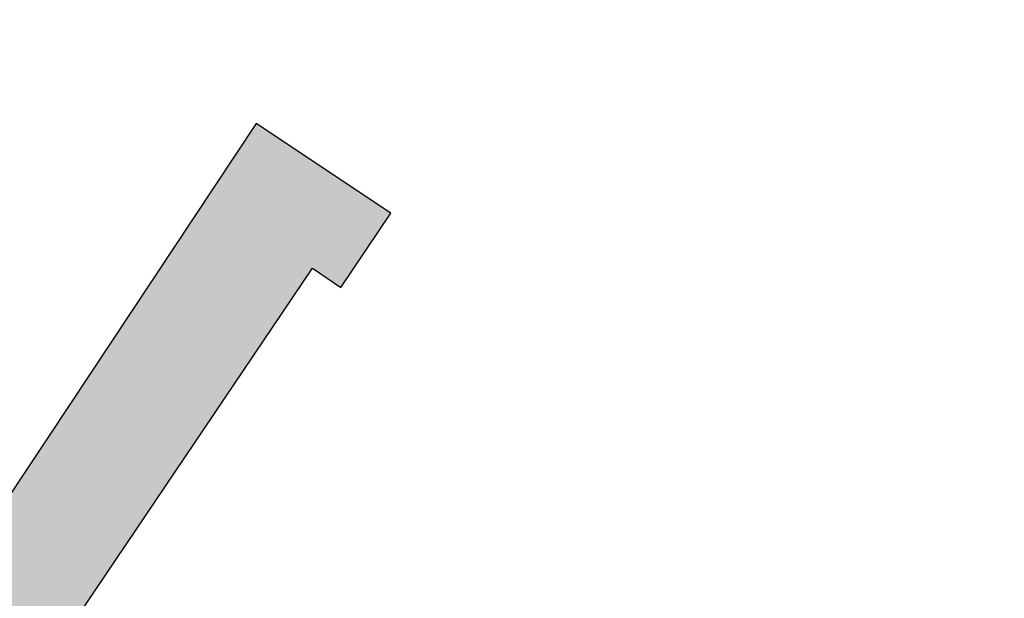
# Model space of a CAD drawing. Header units: feet. Extents: x 2262913 to 2469997, y 259999 to 435293.
# Tile 124 of 147: x 2465249 to 2465571, y 263712 to 263901. Entities that reach past the tile are written whole.
import ezdxf

# ---------------------------------------------------------------- set-up
doc = ezdxf.new("R2010")
doc.units = ezdxf.units.FT
doc.header["$MEASUREMENT"] = 0
doc.layers.add('0_View_Frame_Border', color=7, linetype='Continuous', plot=False)
doc.layers.add('BD_X_Building', color=231, linetype='Continuous')
picture_1 = doc.add_image_def('image1.tif', size_in_pixel=(5000, 5000))

msp = doc.modelspace()

# ---------------------------------------------------------------- hatches: boundary and pattern name
at = {"layer": 'BD_X_Building'}
h = msp.add_hatch(color=253, dxfattribs=at)
h.dxf.hatch_style = 1
h.paths.add_polyline_path([(2465344.92, 263819.65), (2465354.24, 263813.36), (2465370.59, 263837.62), (2465326.54, 263866.89), (2465210.92, 263692.84), (2465239.48, 263673.56), (2465244.21, 263670.54), (2465250.64, 263680.12), (2465264.2, 263700.42), (2465264.47, 263700.87), (2465264.7, 263700.69)])

# ---------------------------------------------------------------- linework, layer by layer
at = {"layer": 'BD_X_Building', "flags": 128}
msp.add_lwpolyline([(2465344.92, 263819.65), (2465354.24, 263813.36), (2465370.59, 263837.62), (2465326.54, 263866.89), (2465210.92, 263692.84), (2465239.48, 263673.56), (2465244.21, 263670.54), (2465250.64, 263680.12), (2465264.2, 263700.42), (2465264.47, 263700.87), (2465264.7, 263700.69), (2465344.92, 263819.65)], close=True, dxfattribs=at)

# ---------------------------------------------------------------- pictures from other files: only their frames are drawn
at = {"layer": '0_View_Frame_Border', "transparency": 33554687}
image = msp.add_image(picture_1, insert=(2465000.25, 259998.96), size_in_units=(4997.22, 4997.22), dxfattribs=dict(at, brightness=68, contrast=48))
image.dxf.flags = 6

doc.saveas('drawing.dxf')
